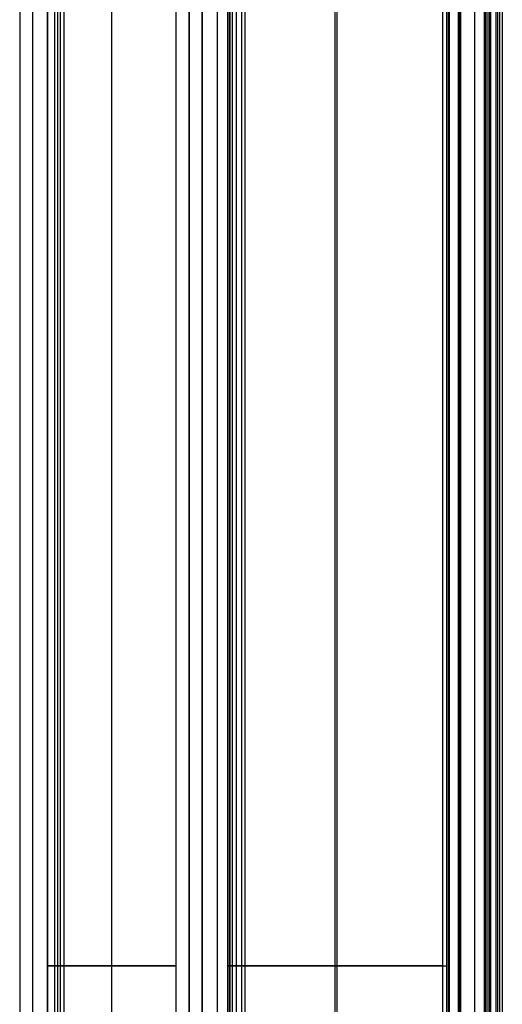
# Model space of a CAD drawing. Header units: millimetres. Extents: x -40 to 73, y -900 to 0.
# Tile 2 of 3: x -40 to 73, y -459 to -229. Entities that reach past the tile are written whole.
import ezdxf

# ---------------------------------------------------------------- set-up
doc = ezdxf.new("R2010")
doc.units = ezdxf.units.MM
doc.header["$MEASUREMENT"] = 0
doc.layers.add('Predefinito', color=5, linetype='Continuous')

msp = doc.modelspace()

# ---------------------------------------------------------------- linework, layer by layer
at = {"layer": 'Predefinito'}
for points in [[(-39.5, 0), (-39.5, -900)], [(-36.5, 0), (-36.5, -900)], [(-33, 0), (-33, -900)], [(-33, -900), (-33, 0)], [(-33, 0), (-33, -900)], [(-31.38, 0), (-31.38, -900)], [(-30.69, 0), (-30.69, -900)], [(-29.19, 0), (-29.19, -900)], [(-3, -900), (-3, 0)], [(-3, -900), (-3, 0)], [(0, 0), (0, -900)], [(0, -900), (0, 0)], [(3, -900), (3, 0)], [(3, 0), (3, -900)], [(3, 0), (3, -900)], [(3, 0), (3, -900)], [(6.5, 0), (6.5, -900)], [(6.5, 0), (6.5, -900)], [(9, 0), (9, -900)], [(9, -900), (9, 0)], [(9.43, 0), (9.43, -900)], [(9.6, -900), (9.6, 0)], [(10, 0), (10, -900)], [(10.93, 0), (10.93, -900)], [(12.26, -900), (12.26, 0)], [(13, 0), (13, -900)], [(59.07, 0), (59.07, -900)], [(60.02, 0), (60.02, -900)], [(60.42, -900), (60.42, 0)], [(62.73, 0), (62.73, -900)], [(70.24, 0), (70.24, -900)], [(71.59, -900), (71.59, 0)], [(72.37, 0), (72.37, -900)], [(73, 0), (73, -900)], [(-33, 0), (-33, -900)], [(-29.99, -900), (-29.99, 0)], [(-18, -900), (-18, 0)], [(-18, -900), (-18, 0)], [(0, -900), (0, 0)], [(3, -900), (3, 0)], [(3, -900), (3, 0)], [(34.03, -900), (34.03, 0)], [(34.51, -900), (34.51, 0)], [(60.53, -900), (60.53, 0)], [(60.63, 0), (60.63, -900)], [(63.03, -900), (63.03, 0)], [(63.34, -900), (63.34, 0)], [(66.5, 0), (66.5, -900)], [(66.5, 0), (66.5, -900)], [(68.74, 0), (68.74, -900)], [(68.88, 0), (68.88, -900)], [(69.27, -900), (69.27, 0)], [(69.66, 0), (69.66, -900)], [(70, 0), (70, -900)], [(71.98, -900), (71.98, 0)], [(-33, -450), (-3, -450)], [(-3, -450), (-33, -450)], [(9, -450), (60.02, -450)], [(59.07, -450), (9, -450)]]:
    msp.add_lwpolyline(points, dxfattribs=at)
at = {"layer": 'Predefinito', "extrusion": (0, 1, 0)}
for points in [[(33, 3), (33.23, 3), (33.45, 2.98), (33.68, 2.96), (33.9, 2.94), (34.13, 2.9), (34.35, 2.86), (34.57, 2.81), (34.79, 2.75), (35, 2.68), (35.22, 2.61), (35.43, 2.53), (35.64, 2.44), (35.84, 2.35), (36.05, 2.24), (36.24, 2.13), (36.44, 2.02), (36.63, 1.89), (36.81, 1.76), (36.99, 1.63), (37.17, 1.49), (37.34, 1.34), (37.51, 1.18), (37.67, 1.02), (37.82, 0.86), (37.97, 0.69), (38.11, 0.51), (38.25, 0.33), (38.38, 0.15), (38.5, -0.04), (38.62, -0.24), (38.73, -0.43), (38.84, -0.64), (38.93, -0.84), (39.02, -1.05), (39.1, -1.26), (39.18, -1.47), (39.24, -1.69), (39.3, -1.91), (39.35, -2.13), (39.4, -2.35), (39.43, -2.58), (39.46, -2.8), (39.48, -3.03), (39.5, -3.25), (39.5, -3.48), (39.5, -3.7), (39.49, -3.93), (39.47, -4.16), (39.44, -4.38), (39.41, -4.6), (39.36, -4.83), (39.31, -5.05), (39.26, -5.27), (39.19, -5.48), (39.12, -5.7), (39.04, -5.91), (38.95, -6.12), (38.85, -6.32), (38.75, -6.53), (38.64, -6.72), (38.53, -6.92), (38.41, -7.11), (38.28, -7.3), (38.14, -7.48), (38, -7.65), (37.85, -7.82), (37.7, -7.99), (37.54, -8.15), (37.37, -8.31), (37.2, -8.46), (37.03, -8.6), (36.85, -8.74), (36.66, -8.87), (36.48, -8.99), (36.28, -9.11), (36.09, -9.22), (35.88, -9.33), (35.68, -9.42), (35.47, -9.51), (35.26, -9.59), (35.05, -9.67), (34.83, -9.74), (34.61, -9.8), (34.39, -9.85), (34.17, -9.89), (33.95, -9.93), (33.72, -9.96), (33.5, -9.98), (33.27, -9.99), (33.04, -10), (32.82, -10), (32.59, -9.99), (32.37, -9.97), (32.14, -9.94), (31.92, -9.91), (31.7, -9.87), (31.47, -9.82), (31.26, -9.76), (31.04, -9.7), (30.82, -9.62), (30.61, -9.55), (30.4, -9.46), (30.2, -9.36), (29.99, -9.26)], [(33, 0), (33.12, 0), (33.24, -0.01), (33.37, -0.02), (33.49, -0.03), (33.61, -0.05), (33.73, -0.08), (33.84, -0.1), (33.96, -0.13), (34.08, -0.17), (34.19, -0.21), (34.31, -0.25), (34.42, -0.3), (34.53, -0.35), (34.64, -0.41), (34.75, -0.47), (34.85, -0.53), (34.95, -0.6), (35.05, -0.67), (35.15, -0.74), (35.25, -0.82), (35.34, -0.9), (35.43, -0.98), (35.51, -1.06), (35.6, -1.15), (35.68, -1.25), (35.75, -1.34), (35.83, -1.44), (35.9, -1.54), (35.96, -1.64), (36.03, -1.74), (36.09, -1.85), (36.14, -1.96), (36.19, -2.07), (36.24, -2.18), (36.29, -2.29), (36.33, -2.41), (36.36, -2.53), (36.39, -2.64), (36.42, -2.76), (36.44, -2.88), (36.46, -3), (36.48, -3.12), (36.49, -3.24), (36.5, -3.37), (36.5, -3.49), (36.5, -3.61), (36.49, -3.73), (36.48, -3.85), (36.47, -3.97), (36.45, -4.09), (36.43, -4.21), (36.4, -4.33), (36.37, -4.45), (36.33, -4.57), (36.29, -4.68), (36.25, -4.8), (36.2, -4.91), (36.15, -5.02), (36.1, -5.13), (36.04, -5.24), (35.98, -5.34), (35.91, -5.44), (35.84, -5.54), (35.77, -5.64), (35.69, -5.74), (35.61, -5.83), (35.53, -5.92), (35.44, -6), (35.36, -6.09), (35.26, -6.17), (35.17, -6.25), (35.07, -6.32), (34.97, -6.39), (34.87, -6.46), (34.77, -6.52), (34.66, -6.58), (34.55, -6.64), (34.44, -6.69), (34.33, -6.74), (34.22, -6.78), (34.1, -6.82), (33.99, -6.86), (33.87, -6.89), (33.75, -6.92), (33.63, -6.94), (33.51, -6.96), (33.39, -6.98), (33.27, -6.99), (33.15, -7), (33.02, -7), (32.9, -7), (32.78, -6.99), (32.66, -6.98), (32.54, -6.97), (32.42, -6.95), (32.3, -6.93), (32.18, -6.9), (32.06, -6.87), (31.94, -6.84), (31.83, -6.8), (31.71, -6.76), (31.6, -6.71), (31.49, -6.66), (31.38, -6.6)], [(29.99, -9.26), (29.95, -9.24), (29.9, -9.21), (29.86, -9.18), (29.82, -9.16), (29.78, -9.12), (29.74, -9.09), (29.7, -9.06), (29.66, -9.02), (29.62, -8.99), (29.59, -8.95), (29.55, -8.91), (29.52, -8.87), (29.49, -8.83), (29.46, -8.79), (29.43, -8.75), (29.4, -8.7), (29.37, -8.66), (29.35, -8.61), (29.33, -8.56), (29.31, -8.52), (29.29, -8.47), (29.27, -8.42), (29.25, -8.37), (29.24, -8.32), (29.23, -8.27), (29.22, -8.22), (29.21, -8.17), (29.2, -8.12), (29.19, -8.07), (29.19, -8.01), (29.19, -7.96), (29.19, -7.91), (29.19, -7.86), (29.19, -7.81), (29.2, -7.76), (29.21, -7.71), (29.21, -7.65), (29.22, -7.6), (29.24, -7.55), (29.25, -7.5), (29.27, -7.45), (29.28, -7.41), (29.3, -7.36), (29.32, -7.31), (29.35, -7.26), (29.37, -7.22), (29.4, -7.17), (29.42, -7.13), (29.45, -7.08), (29.48, -7.04), (29.51, -7), (29.55, -6.96), (29.58, -6.92), (29.62, -6.88), (29.65, -6.85), (29.69, -6.81), (29.73, -6.78), (29.77, -6.75), (29.81, -6.72), (29.85, -6.69), (29.9, -6.66), (29.94, -6.63), (29.99, -6.61), (30.03, -6.58), (30.08, -6.56), (30.13, -6.54), (30.18, -6.52), (30.23, -6.51), (30.28, -6.49), (30.33, -6.48), (30.38, -6.47), (30.43, -6.46), (30.48, -6.45), (30.53, -6.44), (30.58, -6.44), (30.63, -6.43), (30.68, -6.43), (30.74, -6.43), (30.79, -6.44), (30.84, -6.44), (30.89, -6.45), (30.94, -6.45), (30.99, -6.46), (31.04, -6.48), (31.09, -6.49), (31.14, -6.5), (31.19, -6.52), (31.24, -6.54), (31.29, -6.56), (31.34, -6.58), (31.38, -6.6)], [(0, 6), (0, 5.9), (0.01, 5.8), (0.02, 5.69), (0.03, 5.59), (0.04, 5.49), (0.06, 5.39), (0.09, 5.29), (0.11, 5.19), (0.14, 5.09), (0.17, 5), (0.21, 4.9), (0.25, 4.8), (0.29, 4.71), (0.34, 4.62), (0.39, 4.53), (0.44, 4.44), (0.49, 4.35), (0.55, 4.27), (0.61, 4.19), (0.67, 4.11), (0.74, 4.03), (0.81, 3.95), (0.88, 3.88), (0.95, 3.81), (1.03, 3.74), (1.11, 3.67), (1.19, 3.61), (1.27, 3.55), (1.35, 3.49), (1.44, 3.44), (1.53, 3.39), (1.62, 3.34), (1.71, 3.29), (1.8, 3.25), (1.9, 3.21), (2, 3.17), (2.09, 3.14), (2.19, 3.11), (2.29, 3.09), (2.39, 3.06), (2.49, 3.04), (2.59, 3.03), (2.69, 3.02), (2.8, 3.01), (2.9, 3), (3, 3)], [(3, 0), (2.8, 0), (2.59, 0.01), (2.39, 0.03), (2.18, 0.06), (1.98, 0.09), (1.78, 0.13), (1.58, 0.17), (1.38, 0.22), (1.18, 0.28), (0.99, 0.35), (0.8, 0.42), (0.61, 0.5), (0.42, 0.58), (0.24, 0.67), (0.06, 0.77), (-0.12, 0.87), (-0.29, 0.98), (-0.46, 1.1), (-0.63, 1.22), (-0.79, 1.35), (-0.94, 1.48), (-1.1, 1.61), (-1.24, 1.76), (-1.39, 1.9), (-1.52, 2.06), (-1.65, 2.21), (-1.78, 2.37), (-1.9, 2.54), (-2.02, 2.71), (-2.13, 2.88), (-2.23, 3.06), (-2.33, 3.24), (-2.42, 3.42), (-2.5, 3.61), (-2.58, 3.8), (-2.65, 3.99), (-2.72, 4.18), (-2.78, 4.38), (-2.83, 4.58), (-2.87, 4.78), (-2.91, 4.98), (-2.94, 5.18), (-2.97, 5.39), (-2.99, 5.59), (-3, 5.8), (-3, 6)], [(-12.26, 300.49), (-12.36, 300.7), (-12.46, 300.9), (-12.55, 301.11), (-12.62, 301.32), (-12.7, 301.54), (-12.76, 301.76), (-12.82, 301.97), (-12.87, 302.2), (-12.91, 302.42), (-12.94, 302.64), (-12.97, 302.87), (-12.99, 303.09), (-13, 303.32), (-13, 303.54), (-12.99, 303.77), (-12.98, 304), (-12.96, 304.22), (-12.93, 304.45), (-12.89, 304.67), (-12.85, 304.89), (-12.8, 305.11), (-12.74, 305.33), (-12.67, 305.55), (-12.59, 305.76), (-12.51, 305.97), (-12.42, 306.18), (-12.33, 306.38), (-12.22, 306.59), (-12.11, 306.78), (-11.99, 306.98), (-11.87, 307.16), (-11.74, 307.35), (-11.6, 307.53), (-11.46, 307.7), (-11.31, 307.87), (-11.15, 308.04), (-10.99, 308.2), (-10.82, 308.35), (-10.65, 308.5), (-10.48, 308.64), (-10.3, 308.78), (-10.11, 308.91), (-9.92, 309.03), (-9.72, 309.14), (-9.53, 309.25), (-9.32, 309.35), (-9.12, 309.45), (-8.91, 309.54), (-8.7, 309.62), (-8.48, 309.69), (-8.27, 309.76), (-8.05, 309.81), (-7.83, 309.86), (-7.6, 309.91), (-7.38, 309.94), (-7.16, 309.97), (-6.93, 309.99), (-6.7, 310), (-6.48, 310), (-6.25, 310), (-6.03, 309.98), (-5.8, 309.96), (-5.58, 309.93), (-5.35, 309.9), (-5.13, 309.85), (-4.91, 309.8), (-4.69, 309.74), (-4.47, 309.68), (-4.26, 309.6), (-4.05, 309.52), (-3.84, 309.43), (-3.64, 309.34), (-3.43, 309.23), (-3.24, 309.12), (-3.04, 309), (-2.85, 308.88), (-2.67, 308.75), (-2.49, 308.61), (-2.31, 308.47), (-2.14, 308.32), (-1.98, 308.17), (-1.82, 308.01), (-1.66, 307.84), (-1.51, 307.67), (-1.37, 307.49), (-1.24, 307.31), (-1.11, 307.13), (-0.98, 306.94), (-0.87, 306.74), (-0.76, 306.55), (-0.65, 306.34), (-0.56, 306.14), (-0.47, 305.93), (-0.39, 305.72), (-0.32, 305.5), (-0.25, 305.29), (-0.19, 305.07), (-0.14, 304.85), (-0.1, 304.63), (-0.06, 304.4), (-0.04, 304.18), (-0.02, 303.95), (0, 303.73), (0, 303.5)], [(-9, 23), (-8.8, 23), (-8.59, 23.01), (-8.39, 23.03), (-8.18, 23.06), (-7.98, 23.09), (-7.78, 23.13), (-7.58, 23.17), (-7.38, 23.22), (-7.18, 23.28), (-6.99, 23.35), (-6.8, 23.42), (-6.61, 23.5), (-6.42, 23.58), (-6.24, 23.67), (-6.06, 23.77), (-5.88, 23.87), (-5.71, 23.98), (-5.54, 24.1), (-5.37, 24.22), (-5.21, 24.35), (-5.06, 24.48), (-4.9, 24.61), (-4.76, 24.76), (-4.61, 24.9), (-4.48, 25.06), (-4.35, 25.21), (-4.22, 25.37), (-4.1, 25.54), (-3.98, 25.71), (-3.87, 25.88), (-3.77, 26.06), (-3.67, 26.24), (-3.58, 26.42), (-3.5, 26.61), (-3.42, 26.8), (-3.35, 26.99), (-3.28, 27.18), (-3.22, 27.38), (-3.17, 27.58), (-3.13, 27.78), (-3.09, 27.98), (-3.06, 28.18), (-3.03, 28.39), (-3.01, 28.59), (-3, 28.8), (-3, 29)], [(-9.6, 301.88), (-9.66, 301.99), (-9.71, 302.1), (-9.76, 302.21), (-9.8, 302.33), (-9.84, 302.44), (-9.87, 302.56), (-9.9, 302.68), (-9.93, 302.8), (-9.95, 302.92), (-9.97, 303.04), (-9.98, 303.16), (-9.99, 303.28), (-10, 303.4), (-10, 303.52), (-10, 303.65), (-9.99, 303.77), (-9.98, 303.89), (-9.96, 304.01), (-9.94, 304.13), (-9.92, 304.25), (-9.89, 304.37), (-9.86, 304.49), (-9.82, 304.6), (-9.78, 304.72), (-9.74, 304.83), (-9.69, 304.94), (-9.64, 305.05), (-9.58, 305.16), (-9.52, 305.27), (-9.46, 305.37), (-9.39, 305.47), (-9.32, 305.57), (-9.25, 305.67), (-9.17, 305.76), (-9.09, 305.86), (-9, 305.94), (-8.92, 306.03), (-8.83, 306.11), (-8.74, 306.19), (-8.64, 306.27), (-8.54, 306.34), (-8.44, 306.41), (-8.34, 306.48), (-8.24, 306.54), (-8.13, 306.6), (-8.02, 306.65), (-7.91, 306.7), (-7.8, 306.75), (-7.68, 306.79), (-7.57, 306.83), (-7.45, 306.87), (-7.33, 306.9), (-7.21, 306.93), (-7.09, 306.95), (-6.97, 306.97), (-6.85, 306.98), (-6.73, 306.99), (-6.61, 307), (-6.49, 307), (-6.37, 307), (-6.24, 306.99), (-6.12, 306.98), (-6, 306.96), (-5.88, 306.94), (-5.76, 306.92), (-5.64, 306.89), (-5.53, 306.86), (-5.41, 306.83), (-5.29, 306.79), (-5.18, 306.74), (-5.07, 306.69), (-4.96, 306.64), (-4.85, 306.59), (-4.74, 306.53), (-4.64, 306.46), (-4.54, 306.4), (-4.44, 306.33), (-4.34, 306.25), (-4.25, 306.18), (-4.15, 306.1), (-4.06, 306.01), (-3.98, 305.93), (-3.9, 305.84), (-3.82, 305.75), (-3.74, 305.65), (-3.67, 305.55), (-3.6, 305.45), (-3.53, 305.35), (-3.47, 305.25), (-3.41, 305.14), (-3.35, 305.03), (-3.3, 304.92), (-3.25, 304.81), (-3.21, 304.69), (-3.17, 304.58), (-3.13, 304.46), (-3.1, 304.34), (-3.08, 304.23), (-3.05, 304.11), (-3.03, 303.99), (-3.02, 303.87), (-3.01, 303.74), (-3, 303.62), (-3, 303.5)], [(-3, 14), (-3, 14.2), (-3.01, 14.41), (-3.03, 14.61), (-3.06, 14.82), (-3.09, 15.02), (-3.13, 15.22), (-3.17, 15.42), (-3.22, 15.62), (-3.28, 15.82), (-3.35, 16.01), (-3.42, 16.2), (-3.5, 16.39), (-3.58, 16.58), (-3.67, 16.76), (-3.77, 16.94), (-3.87, 17.12), (-3.98, 17.29), (-4.1, 17.46), (-4.22, 17.63), (-4.35, 17.79), (-4.48, 17.94), (-4.61, 18.1), (-4.76, 18.24), (-4.9, 18.39), (-5.06, 18.52), (-5.21, 18.65), (-5.37, 18.78), (-5.54, 18.9), (-5.71, 19.02), (-5.88, 19.13), (-6.06, 19.23), (-6.24, 19.33), (-6.42, 19.42), (-6.61, 19.5), (-6.8, 19.58), (-6.99, 19.65), (-7.18, 19.72), (-7.38, 19.78), (-7.58, 19.83), (-7.78, 19.87), (-7.98, 19.91), (-8.18, 19.94), (-8.39, 19.97), (-8.59, 19.99), (-8.8, 20), (-9, 20)], [(-9.6, 301.88), (-9.58, 301.84), (-9.56, 301.79), (-9.54, 301.74), (-9.52, 301.69), (-9.5, 301.64), (-9.49, 301.59), (-9.48, 301.54), (-9.46, 301.49), (-9.45, 301.44), (-9.45, 301.39), (-9.44, 301.34), (-9.44, 301.29), (-9.43, 301.24), (-9.43, 301.18), (-9.43, 301.13), (-9.44, 301.08), (-9.44, 301.03), (-9.45, 300.98), (-9.46, 300.93), (-9.47, 300.88), (-9.48, 300.83), (-9.49, 300.78), (-9.51, 300.73), (-9.52, 300.68), (-9.54, 300.63), (-9.56, 300.58), (-9.58, 300.53), (-9.61, 300.49), (-9.63, 300.44), (-9.66, 300.4), (-9.69, 300.35), (-9.72, 300.31), (-9.75, 300.27), (-9.78, 300.23), (-9.81, 300.19), (-9.85, 300.15), (-9.88, 300.12), (-9.92, 300.08), (-9.96, 300.05), (-10, 300.01), (-10.04, 299.98), (-10.08, 299.95), (-10.13, 299.92), (-10.17, 299.9), (-10.22, 299.87), (-10.26, 299.85), (-10.31, 299.82), (-10.36, 299.8), (-10.41, 299.78), (-10.45, 299.77), (-10.5, 299.75), (-10.55, 299.74), (-10.6, 299.72), (-10.65, 299.71), (-10.71, 299.71), (-10.76, 299.7), (-10.81, 299.69), (-10.86, 299.69), (-10.91, 299.69), (-10.96, 299.69), (-11.01, 299.69), (-11.07, 299.69), (-11.12, 299.7), (-11.17, 299.71), (-11.22, 299.72), (-11.27, 299.73), (-11.32, 299.74), (-11.37, 299.75), (-11.42, 299.77), (-11.47, 299.79), (-11.52, 299.81), (-11.56, 299.83), (-11.61, 299.85), (-11.66, 299.87), (-11.7, 299.9), (-11.75, 299.93), (-11.79, 299.96), (-11.83, 299.99), (-11.87, 300.02), (-11.91, 300.05), (-11.95, 300.09), (-11.99, 300.12), (-12.02, 300.16), (-12.06, 300.2), (-12.09, 300.24), (-12.12, 300.28), (-12.16, 300.32), (-12.18, 300.36), (-12.21, 300.4), (-12.24, 300.45), (-12.26, 300.49)], [(-59.07, 20), (-59.12, 20), (-59.17, 20), (-59.22, 19.99), (-59.27, 19.99), (-59.32, 19.98), (-59.37, 19.97), (-59.42, 19.96), (-59.47, 19.94), (-59.52, 19.93), (-59.57, 19.91), (-59.62, 19.9), (-59.67, 19.88), (-59.71, 19.85), (-59.76, 19.83), (-59.8, 19.81), (-59.85, 19.78), (-59.89, 19.75), (-59.93, 19.72), (-59.98, 19.69), (-60.02, 19.66), (-60.06, 19.63), (-60.09, 19.6), (-60.13, 19.56), (-60.17, 19.52), (-60.2, 19.48), (-60.23, 19.45), (-60.26, 19.41), (-60.29, 19.36), (-60.32, 19.32), (-60.35, 19.28), (-60.38, 19.23), (-60.4, 19.19), (-60.42, 19.14)], [(-62.73, 21.29), (-62.68, 21.38), (-62.63, 21.47), (-62.58, 21.56), (-62.53, 21.64), (-62.47, 21.73), (-62.41, 21.81), (-62.35, 21.89), (-62.28, 21.97), (-62.21, 22.05), (-62.14, 22.12), (-62.07, 22.19), (-61.99, 22.26), (-61.91, 22.33), (-61.83, 22.39), (-61.75, 22.45), (-61.66, 22.51), (-61.58, 22.56), (-61.49, 22.61), (-61.4, 22.66), (-61.31, 22.71), (-61.21, 22.75), (-61.12, 22.79), (-61.02, 22.83), (-60.93, 22.86), (-60.83, 22.89), (-60.73, 22.91), (-60.63, 22.94), (-60.53, 22.96), (-60.43, 22.97), (-60.32, 22.98), (-60.22, 22.99), (-60.12, 23), (-60.02, 23)], [(-60.63, 18.71), (-60.42, 19.14)], [(-60.63, 18.71), (-60.73, 18.51), (-60.83, 18.32), (-60.95, 18.12), (-61.07, 17.93), (-61.19, 17.75), (-61.33, 17.57), (-61.46, 17.39), (-61.61, 17.22), (-61.76, 17.05), (-61.92, 16.89), (-62.08, 16.74), (-62.25, 16.59), (-62.42, 16.44), (-62.59, 16.3), (-62.78, 16.17), (-62.96, 16.05), (-63.15, 15.93), (-63.35, 15.82), (-63.54, 15.71), (-63.75, 15.61), (-63.95, 15.52), (-64.16, 15.44), (-64.37, 15.36), (-64.58, 15.29), (-64.8, 15.23), (-65.02, 15.17), (-65.24, 15.12), (-65.46, 15.08), (-65.68, 15.05), (-65.9, 15.03), (-66.13, 15.01), (-66.35, 15), (-66.57, 15), (-66.8, 15.01), (-67.02, 15.02), (-67.25, 15.04), (-67.47, 15.07), (-67.69, 15.11), (-67.91, 15.15), (-68.13, 15.21), (-68.34, 15.27), (-68.56, 15.33), (-68.77, 15.41), (-68.98, 15.49), (-69.18, 15.58), (-69.39, 15.68), (-69.59, 15.78), (-69.78, 15.89), (-69.97, 16.01), (-70.16, 16.13), (-70.34, 16.26), (-70.52, 16.39), (-70.7, 16.54), (-70.87, 16.68), (-71.03, 16.84), (-71.19, 17), (-71.34, 17.16), (-71.49, 17.33), (-71.63, 17.51), (-71.76, 17.68), (-71.89, 17.87), (-72.01, 18.06), (-72.13, 18.25), (-72.24, 18.45), (-72.34, 18.65), (-72.43, 18.85), (-72.52, 19.06), (-72.6, 19.26), (-72.68, 19.48), (-72.74, 19.69), (-72.8, 19.91), (-72.85, 20.13), (-72.9, 20.35), (-72.93, 20.57), (-72.96, 20.79), (-72.98, 21.01), (-72.99, 21.24), (-73, 21.46), (-73, 21.69), (-72.99, 21.91), (-72.97, 22.13), (-72.94, 22.36), (-72.91, 22.58), (-72.87, 22.8), (-72.82, 23.02), (-72.76, 23.24), (-72.7, 23.45), (-72.63, 23.66), (-72.55, 23.87), (-72.47, 24.08), (-72.37, 24.29)], [(-62.73, 21.29), (-63.34, 20)], [(-63.34, 20), (-63.39, 19.89), (-63.45, 19.79), (-63.51, 19.68), (-63.57, 19.58), (-63.64, 19.48), (-63.71, 19.38), (-63.79, 19.29), (-63.87, 19.19), (-63.95, 19.11), (-64.03, 19.02), (-64.12, 18.93), (-64.21, 18.85), (-64.3, 18.78), (-64.4, 18.7), (-64.49, 18.63), (-64.6, 18.56), (-64.7, 18.5), (-64.8, 18.44), (-64.91, 18.38), (-65.02, 18.33), (-65.13, 18.28), (-65.24, 18.23), (-65.35, 18.19), (-65.47, 18.16), (-65.58, 18.12), (-65.7, 18.09), (-65.82, 18.07), (-65.94, 18.05), (-66.06, 18.03), (-66.18, 18.01), (-66.3, 18.01), (-66.42, 18), (-66.54, 18), (-66.66, 18), (-66.78, 18.01), (-66.9, 18.02), (-67.02, 18.04), (-67.14, 18.06), (-67.26, 18.08), (-67.38, 18.11), (-67.49, 18.14), (-67.61, 18.18), (-67.72, 18.22), (-67.83, 18.26), (-67.95, 18.31), (-68.05, 18.36), (-68.16, 18.42), (-68.27, 18.48), (-68.37, 18.54), (-68.47, 18.61), (-68.57, 18.68), (-68.67, 18.75), (-68.76, 18.83), (-68.85, 18.91), (-68.94, 18.99), (-69.02, 19.08), (-69.11, 19.16), (-69.19, 19.26), (-69.26, 19.35), (-69.33, 19.45), (-69.4, 19.54), (-69.47, 19.65), (-69.53, 19.75), (-69.59, 19.86), (-69.64, 19.96), (-69.7, 20.07), (-69.74, 20.18), (-69.79, 20.3), (-69.83, 20.41), (-69.86, 20.53), (-69.89, 20.64), (-69.92, 20.76), (-69.94, 20.88), (-69.96, 21), (-69.98, 21.12), (-69.99, 21.24), (-70, 21.36), (-70, 21.48), (-70, 21.6), (-69.99, 21.72), (-69.98, 21.84), (-69.97, 21.96), (-69.95, 22.08), (-69.93, 22.2), (-69.9, 22.32), (-69.87, 22.43), (-69.84, 22.55), (-69.8, 22.67), (-69.76, 22.78), (-69.71, 22.89), (-69.66, 23)], [(-71.59, 25.93), (-71.57, 25.98), (-71.55, 26.02), (-71.52, 26.07), (-71.49, 26.11), (-71.46, 26.15), (-71.43, 26.2), (-71.4, 26.24), (-71.37, 26.28), (-71.33, 26.31), (-71.3, 26.35), (-71.26, 26.39), (-71.22, 26.42), (-71.18, 26.45), (-71.14, 26.49), (-71.1, 26.52), (-71.05, 26.55), (-71.01, 26.57), (-70.97, 26.6), (-70.92, 26.62), (-70.87, 26.65), (-70.83, 26.67), (-70.78, 26.69), (-70.73, 26.7), (-70.68, 26.72), (-70.63, 26.74), (-70.58, 26.75), (-70.53, 26.76), (-70.48, 26.77), (-70.43, 26.78), (-70.38, 26.78), (-70.32, 26.79), (-70.27, 26.79), (-70.22, 26.79), (-70.17, 26.79), (-70.12, 26.78), (-70.07, 26.78), (-70.01, 26.77), (-69.96, 26.76), (-69.91, 26.75), (-69.86, 26.74), (-69.81, 26.73), (-69.76, 26.71), (-69.71, 26.69), (-69.67, 26.67), (-69.62, 26.65), (-69.57, 26.63), (-69.53, 26.61), (-69.48, 26.58), (-69.44, 26.56), (-69.39, 26.53), (-69.35, 26.5), (-69.31, 26.47), (-69.27, 26.43), (-69.23, 26.4), (-69.19, 26.36), (-69.16, 26.33), (-69.12, 26.29), (-69.09, 26.25), (-69.05, 26.21), (-69.02, 26.17), (-68.99, 26.13), (-68.97, 26.08), (-68.94, 26.04), (-68.91, 25.99), (-68.89, 25.95), (-68.87, 25.9), (-68.85, 25.85), (-68.83, 25.8), (-68.81, 25.75), (-68.8, 25.71), (-68.78, 25.66), (-68.77, 25.6), (-68.76, 25.55), (-68.75, 25.5), (-68.75, 25.45), (-68.74, 25.4), (-68.74, 25.35), (-68.74, 25.3), (-68.74, 25.24), (-68.74, 25.19), (-68.74, 25.14), (-68.75, 25.09), (-68.76, 25.04), (-68.77, 24.99), (-68.78, 24.94), (-68.79, 24.89), (-68.81, 24.84), (-68.82, 24.79), (-68.84, 24.74), (-68.86, 24.69), (-68.88, 24.64)], [(-69.66, 23), (-68.88, 24.64)], [(-71.59, 25.93), (-72.37, 24.29)]]:
    msp.add_lwpolyline(points, dxfattribs=at)
at = {"layer": 'Predefinito', "extrusion": (1, 0, 0)}
for points in [[(-450, 6), (-450, 303.5)], [(-450, 303.5), (-450, 29)], [(-450, 14), (-450, 6)]]:
    msp.add_lwpolyline(points, dxfattribs=at)

doc.saveas('drawing.dxf')
